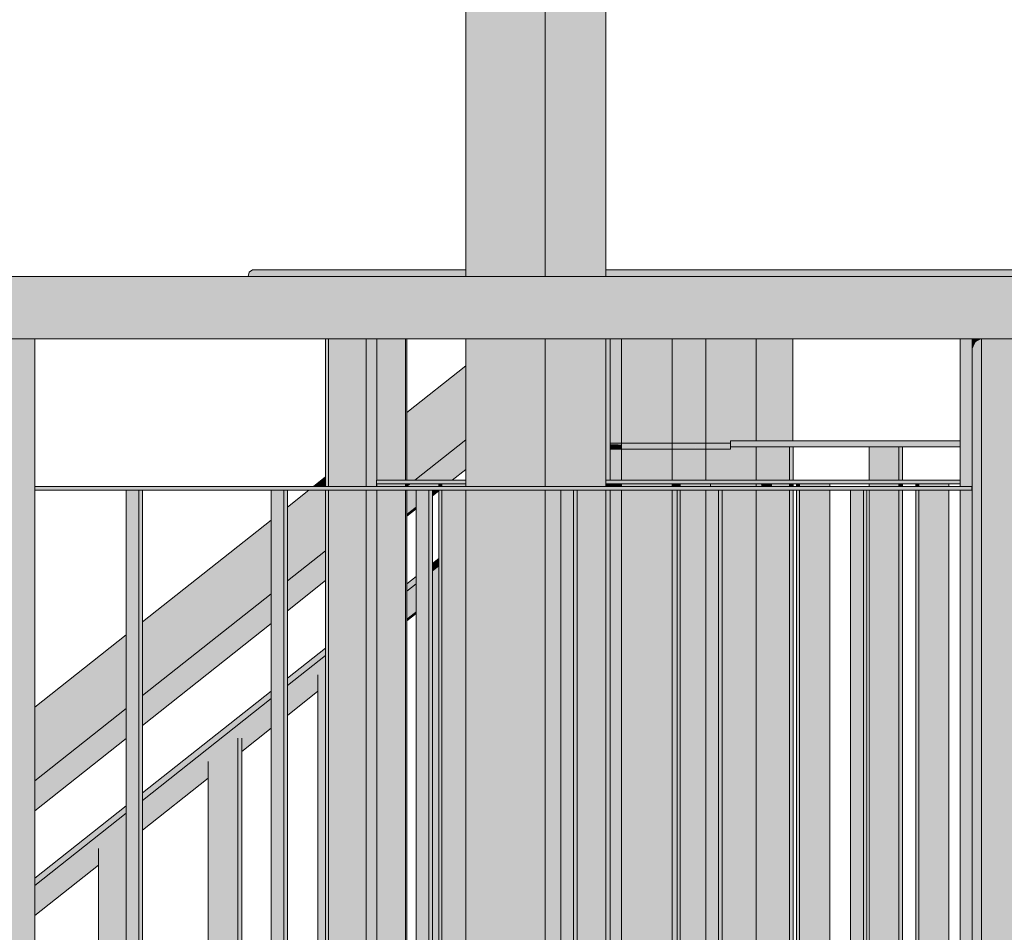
# Model space of a CAD drawing. Header units: centimetres. Extents: x -5472 to 10427, y -400 to 1902.
# Tile 41 of 91: x -4885 to -4806, y 1437 to 1510. Entities that reach past the tile are written whole.
import ezdxf

# ---------------------------------------------------------------- set-up
doc = ezdxf.new("R2010")
doc.units = ezdxf.units.CM
doc.header["$LTSCALE"] = 0.1
doc.header["$MEASUREMENT"] = 0
doc.layers.add('2_barierki.K_IR', color=7, linetype='Continuous')
doc.layers.add('2_kładka_IFC.K_IR', color=7, linetype='Continuous')

# ---------------------------------------------------------------- blocks, each defined once
blk = doc.blocks.new('ElemPrzekroju_387_1')
at = {"layer": '2_barierki.K_IR', "linetype": 'Continuous', "lineweight": 0, "true_color": 0xffffff}
for points in [[(-4851.135, 1466.889), (-4851.655, 1466.477), (-4851.655, 1465.917), (-4851.135, 1466.328)], [(-4851.135, 1466.328), (-4851.655, 1465.917), (-4851.655, 1465.886), (-4851.135, 1466.298)], [(-4851.655, 1464.819), (-4851.135, 1465.231), (-4851.135, 1466.298), (-4851.655, 1465.886)], [(-4851.655, 1464.819), (-4851.135, 1465.231), (-4851.135, 1466.298), (-4851.655, 1465.886)], [(-4853.697, 1464.305), (-4852.962, 1464.885), (-4852.962, 1465.442), (-4853.697, 1464.859)], [(-4852.962, 1464.885), (-4853.697, 1464.305), (-4853.697, 1464.268), (-4852.962, 1464.851)], [(-4853.697, 1464.268), (-4853.697, 1462.07), (-4852.962, 1462.645), (-4852.962, 1464.851)], [(-4853.697, 1464.268), (-4853.697, 1462.07), (-4852.962, 1462.645), (-4852.962, 1464.851)], [(-4853.697, 1461.888), (-4852.962, 1462.471), (-4852.962, 1462.645), (-4853.697, 1462.07)], [(-4853.697, 1461.888), (-4852.962, 1462.471), (-4852.962, 1462.645), (-4853.697, 1462.07)], [(-4863.261, 1457.285), (-4863.261, 1456.754), (-4860.211, 1459.162), (-4860.211, 1459.7)], [(-4860.211, 1459.162), (-4863.261, 1456.754), (-4863.261, 1456.694), (-4860.211, 1459.109)], [(-4863.261, 1456.694), (-4863.261, 1454.591), (-4860.819, 1456.501), (-4860.819, 1457.561), (-4860.211, 1458.042), (-4860.211, 1459.109)], [(-4863.261, 1456.694), (-4863.261, 1454.591), (-4860.819, 1456.501), (-4860.819, 1457.561), (-4860.211, 1458.042), (-4860.211, 1459.109)], [(-4864.568, 1456.25), (-4874.867, 1448.093), (-4874.867, 1447.591), (-4864.568, 1455.722)], [(-4860.819, 1456.501), (-4863.261, 1454.591), (-4863.261, 1454.309), (-4860.819, 1456.245)], [(-4860.819, 1456.501), (-4863.261, 1454.591), (-4863.261, 1454.309), (-4860.819, 1456.245)], [(-4874.867, 1447.502), (-4864.568, 1455.659), (-4864.568, 1455.722), (-4874.867, 1447.591)], [(-4864.568, 1455.659), (-4874.867, 1447.502), (-4874.867, 1445.515), (-4869.606, 1449.63), (-4869.606, 1450.602), (-4867.233, 1452.481), (-4866.927, 1452.486), (-4866.927, 1451.724), (-4864.568, 1453.569)], [(-4864.568, 1455.659), (-4874.867, 1447.502), (-4874.867, 1445.515), (-4869.606, 1449.63), (-4869.606, 1450.602), (-4867.233, 1452.481), (-4866.927, 1452.486), (-4866.927, 1451.724), (-4864.568, 1453.569)], [(-4866.927, 1451.404), (-4864.568, 1453.273), (-4864.568, 1453.569), (-4866.927, 1451.724)], [(-4866.927, 1451.404), (-4864.568, 1453.273), (-4864.568, 1453.569), (-4866.927, 1451.724)], [(-4874.867, 1445.112), (-4869.606, 1449.281), (-4869.606, 1449.63), (-4874.867, 1445.515)], [(-4874.867, 1445.112), (-4869.606, 1449.281), (-4869.606, 1449.63), (-4874.867, 1445.515)], [(-4883.486, 1441.267), (-4883.486, 1440.787), (-4876.174, 1446.56), (-4876.174, 1447.058)], [(-4883.486, 1440.676), (-4876.174, 1446.467), (-4876.174, 1446.56), (-4883.486, 1440.787)], [(-4883.486, 1438.776), (-4878.393, 1442.758), (-4878.393, 1443.642), (-4876.174, 1445.4), (-4876.174, 1446.467), (-4883.486, 1440.676)], [(-4883.486, 1438.776), (-4878.393, 1442.758), (-4878.393, 1443.642), (-4876.174, 1445.4), (-4876.174, 1446.467), (-4883.486, 1440.676)], [(-4883.486, 1438.282), (-4878.393, 1442.318), (-4878.393, 1442.758), (-4883.486, 1438.776)], [(-4883.486, 1438.282), (-4878.393, 1442.318), (-4878.393, 1442.758), (-4883.486, 1438.776)]]:
    blk.add_hatch(color=7, dxfattribs=at).paths.add_polyline_path(points)
at = {"layer": '2_barierki.K_IR', "color": 252, "linetype": 'Continuous', "lineweight": 0}
for p, q in [((-4851.655, 1466.477), (-4851.135, 1466.889)), ((-4851.655, 1465.886), (-4851.135, 1466.298)), ((-4853.697, 1464.859), (-4852.962, 1465.442)), ((-4853.697, 1464.268), (-4852.962, 1464.851)), ((-4853.697, 1461.888), (-4852.962, 1462.471)), ((-4863.261, 1457.285), (-4860.211, 1459.7)), ((-4863.261, 1456.694), (-4860.211, 1459.109)), ((-4874.867, 1448.093), (-4864.568, 1456.25)), ((-4863.261, 1454.309), (-4860.819, 1456.245)), ((-4874.867, 1447.502), (-4864.568, 1455.659)), ((-4866.927, 1451.404), (-4864.568, 1453.273)), ((-4874.867, 1445.112), (-4869.606, 1449.281)), ((-4883.486, 1441.267), (-4876.174, 1447.058)), ((-4883.486, 1440.676), (-4876.174, 1446.467)), ((-4883.486, 1438.282), (-4878.393, 1442.318))]:
    blk.add_line(p, q, dxfattribs=at)
blk = doc.blocks.new('ElemPrzekroju_389_1')
at = {"layer": '2_barierki.K_IR', "linetype": 'Continuous', "lineweight": 0, "true_color": 0xffffff}
blk.add_hatch(color=7, dxfattribs=at).paths.add_polyline_path([(-4827.766, 1476.312), (-4827.766, 1475.812), (-4809.374, 1475.812), (-4809.374, 1476.312)])
at = {"layer": '2_barierki.K_IR', "color": 252, "linetype": 'Continuous', "lineweight": 0}
for p, q in [((-4827.766, 1476.312), (-4827.766, 1475.812)), ((-4827.766, 1476.312), (-4809.374, 1476.312)), ((-4827.766, 1475.812), (-4809.374, 1475.812))]:
    blk.add_line(p, q, dxfattribs=at)
blk = doc.blocks.new('ElemPrzekroju_450_1')
at = {"layer": '2_barierki.K_IR', "linetype": 'Continuous', "lineweight": 0, "true_color": 0xffffff}
for points in [[(-4848.979, 1482.301), (-4853.697, 1478.564), (-4853.697, 1473.15), (-4853.556, 1473.15), (-4848.979, 1476.66)], [(-4853.556, 1473.15), (-4853.071, 1473.15), (-4848.979, 1476.39), (-4848.979, 1476.66)], [(-4853.071, 1473.15), (-4850.266, 1473.15), (-4848.979, 1474.156), (-4848.979, 1476.39)], [(-4853.071, 1473.15), (-4850.266, 1473.15), (-4848.979, 1474.156), (-4848.979, 1476.39)], [(-4850.266, 1473.15), (-4850.067, 1473.15), (-4848.979, 1474.012), (-4848.979, 1474.156)], [(-4850.266, 1473.15), (-4850.067, 1473.15), (-4848.979, 1474.012), (-4848.979, 1474.156)], [(-4861.165, 1472.65), (-4860.211, 1472.65), (-4860.211, 1473.405)], [(-4853.697, 1472.85), (-4853.697, 1472.654), (-4853.45, 1472.85)], [(-4853.697, 1472.65), (-4851.135, 1472.65), (-4851.135, 1472.85), (-4853.45, 1472.85), (-4853.697, 1472.654)], [(-4853.697, 1472.65), (-4851.135, 1472.65), (-4851.135, 1472.85), (-4853.45, 1472.85), (-4853.697, 1472.654)], [(-4863.261, 1465.707), (-4860.211, 1468.046), (-4860.211, 1472.35), (-4861.543, 1472.35), (-4863.261, 1470.989)], [(-4852.962, 1472.35), (-4853.697, 1472.35), (-4853.697, 1470.467), (-4852.962, 1471.042)], [(-4852.962, 1472.35), (-4853.697, 1472.35), (-4853.697, 1470.467), (-4852.962, 1471.042)], [(-4851.655, 1471.892), (-4851.135, 1472.304), (-4851.135, 1472.35), (-4851.289, 1472.35), (-4851.655, 1472.064)], [(-4851.655, 1471.892), (-4851.135, 1472.304), (-4851.135, 1472.35), (-4851.289, 1472.35), (-4851.655, 1472.064)], [(-4851.655, 1472.064), (-4851.289, 1472.35), (-4851.655, 1472.35)], [(-4851.655, 1472.064), (-4851.289, 1472.35), (-4851.655, 1472.35)], [(-4853.697, 1470.467), (-4853.697, 1470.274), (-4852.962, 1470.856), (-4852.962, 1471.042)], [(-4853.697, 1470.467), (-4853.697, 1470.274), (-4852.962, 1470.856), (-4852.962, 1471.042)], [(-4874.867, 1456.807), (-4864.568, 1464.705), (-4864.568, 1469.954), (-4874.867, 1461.797)], [(-4863.261, 1465.707), (-4863.261, 1465.081), (-4860.211, 1467.496), (-4860.211, 1468.046)], [(-4863.261, 1462.989), (-4860.211, 1465.374), (-4860.211, 1467.496), (-4863.261, 1465.081)], [(-4863.261, 1462.989), (-4860.211, 1465.374), (-4860.211, 1467.496), (-4863.261, 1465.081)], [(-4874.867, 1456.807), (-4874.867, 1455.89), (-4864.568, 1464.046), (-4864.568, 1464.705)], [(-4863.261, 1462.695), (-4860.211, 1465.112), (-4860.211, 1465.374), (-4863.261, 1462.989)], [(-4863.261, 1462.695), (-4860.211, 1465.112), (-4860.211, 1465.374), (-4863.261, 1462.989)], [(-4874.867, 1453.914), (-4864.568, 1461.967), (-4864.568, 1464.046), (-4874.867, 1455.89)], [(-4874.867, 1453.914), (-4864.568, 1461.967), (-4864.568, 1464.046), (-4874.867, 1455.89)], [(-4874.867, 1453.499), (-4864.568, 1461.66), (-4864.568, 1461.967), (-4874.867, 1453.914)], [(-4874.867, 1453.499), (-4864.568, 1461.66), (-4864.568, 1461.967), (-4874.867, 1453.914)], [(-4883.486, 1454.971), (-4883.486, 1450.197), (-4876.174, 1455.805), (-4876.174, 1460.762)], [(-4883.486, 1449.065), (-4876.174, 1454.855), (-4876.174, 1455.805), (-4883.486, 1450.197)], [(-4883.486, 1449.065), (-4883.486, 1447.175), (-4876.174, 1452.892), (-4876.174, 1454.855)], [(-4883.486, 1449.065), (-4883.486, 1447.175), (-4876.174, 1452.892), (-4876.174, 1454.855)], [(-4883.486, 1447.175), (-4883.486, 1446.67), (-4876.174, 1452.464), (-4876.174, 1452.892)], [(-4883.486, 1447.175), (-4883.486, 1446.67), (-4876.174, 1452.464), (-4876.174, 1452.892)]]:
    blk.add_hatch(color=7, dxfattribs=at).paths.add_polyline_path(points)
at = {"layer": '2_barierki.K_IR', "color": 252, "linetype": 'Continuous', "lineweight": 0}
for p, q in [((-4853.697, 1478.564), (-4848.979, 1482.301)), ((-4853.071, 1473.15), (-4848.979, 1476.39)), ((-4861.165, 1472.65), (-4860.211, 1473.405)), ((-4850.067, 1473.15), (-4848.979, 1474.012)), ((-4853.697, 1472.654), (-4853.45, 1472.85)), ((-4863.261, 1470.989), (-4861.543, 1472.35)), ((-4851.655, 1471.892), (-4851.135, 1472.304)), ((-4853.697, 1470.274), (-4852.962, 1470.856)), ((-4874.867, 1461.797), (-4864.568, 1469.954)), ((-4863.261, 1465.081), (-4860.211, 1467.496)), ((-4863.261, 1462.695), (-4860.211, 1465.112)), ((-4874.867, 1455.89), (-4864.568, 1464.046)), ((-4874.867, 1453.499), (-4864.568, 1461.66)), ((-4883.486, 1454.971), (-4876.174, 1460.762)), ((-4883.486, 1449.065), (-4876.174, 1454.855)), ((-4883.486, 1446.67), (-4876.174, 1452.464))]:
    blk.add_line(p, q, dxfattribs=at)
blk = doc.blocks.new('ElemPrzekroju_452_1')
at = {"layer": '2_barierki.K_IR', "linetype": 'Continuous', "lineweight": 0, "true_color": 0xffffff}
for points in [[(-4837.364, 1476.034), (-4837.365, 1475.622), (-4836.501, 1475.622), (-4836.501, 1475.997)], [(-4837.364, 1475.829), (-4837.365, 1475.622), (-4837.363, 1475.622)], [(-4837.364, 1476.034), (-4827.766, 1475.622), (-4827.766, 1476.122), (-4837.364, 1476.122)], [(-4836.501, 1475.809), (-4836.501, 1475.997), (-4836.502, 1475.997)], [(-4832.456, 1475.723), (-4832.456, 1475.622), (-4829.754, 1475.622), (-4829.754, 1475.707), (-4832.456, 1475.823)]]:
    blk.add_hatch(color=7, dxfattribs=at).paths.add_polyline_path(points)
at = {"layer": '2_barierki.K_IR', "color": 252, "linetype": 'Continuous', "lineweight": 0}
for p, q in [((-4837.364, 1476.122), (-4836.501, 1476.122)), ((-4836.501, 1476.122), (-4832.456, 1476.122)), ((-4832.456, 1476.122), (-4829.754, 1476.122)), ((-4829.754, 1476.122), (-4827.766, 1476.122)), ((-4827.766, 1475.812), (-4827.766, 1475.622)), ((-4837.365, 1475.622), (-4836.501, 1475.622)), ((-4836.501, 1475.622), (-4832.456, 1475.622)), ((-4832.456, 1475.622), (-4829.754, 1475.622)), ((-4829.754, 1475.622), (-4827.766, 1475.622))]:
    blk.add_line(p, q, dxfattribs=at)
blk = doc.blocks.new('ElemPrzekroju_648_1')
at = {"layer": '2_kładka_IFC.K_IR', "linetype": 'Continuous', "lineweight": 0, "true_color": 0xaaaaaa}
for points in [[(-4848.979, 1589.696), (-4848.979, 1489.466), (-4842.612, 1489.466), (-4842.612, 1628.381), (-4845.475, 1628.381), (-4845.475, 1625.883), (-4845.427, 1625.658), (-4845.296, 1625.493), (-4845.117, 1625.433), (-4843.879, 1625.433), (-4843.772, 1625.397), (-4843.693, 1625.298), (-4843.665, 1625.163), (-4843.665, 1624.753), (-4848.979, 1624.753), (-4848.979, 1606.071), (-4843.408, 1596.866), (-4843.408, 1588.381), (-4848.183, 1588.381)], [(-4859.98, 1472.65), (-4856.955, 1472.65), (-4856.955, 1484.466), (-4859.98, 1484.466)], [(-4856.4, 1484.466), (-4856.115, 1483.296), (-4856.115, 1484.466)], [(-4848.979, 1484.466), (-4848.979, 1472.65), (-4842.612, 1472.65), (-4842.612, 1484.466)], [(-4856.135, 1473.068), (-4856.181, 1473.039), (-4856.181, 1472.739), (-4856.159, 1472.65), (-4856.115, 1472.65), (-4856.115, 1472.85), (-4856.135, 1472.85)], [(-4856.135, 1473.15), (-4856.135, 1472.85), (-4848.979, 1472.85), (-4848.979, 1473.15)], [(-4851.135, 1472.65), (-4850.896, 1472.65), (-4850.896, 1472.85), (-4851.135, 1472.85)], [(-4809.374, 1473.15), (-4837.769, 1473.15), (-4837.769, 1472.85), (-4809.374, 1472.85)], [(-4832.031, 1472.65), (-4831.792, 1472.65), (-4831.792, 1472.85), (-4832.031, 1472.85)], [(-4822.48, 1472.65), (-4822.241, 1472.65), (-4822.241, 1472.85), (-4822.48, 1472.85)], [(-4812.928, 1472.65), (-4812.689, 1472.65), (-4812.689, 1472.85), (-4812.928, 1472.85)], [(-4859.98, 1402.15), (-4856.955, 1402.15), (-4856.955, 1472.35), (-4859.98, 1472.35)], [(-4851.135, 1402.15), (-4850.896, 1402.15), (-4850.896, 1472.35), (-4851.135, 1472.35)], [(-4848.979, 1472.35), (-4848.979, 1402.15), (-4842.612, 1402.15), (-4842.612, 1472.35)], [(-4832.031, 1402.15), (-4831.792, 1402.15), (-4831.792, 1472.35), (-4832.031, 1472.35)], [(-4822.48, 1402.15), (-4822.241, 1402.15), (-4822.241, 1472.35), (-4822.48, 1472.35)], [(-4812.928, 1402.15), (-4812.689, 1402.15), (-4812.689, 1472.35), (-4812.928, 1472.35)]]:
    blk.add_hatch(color=253, dxfattribs=at).paths.add_polyline_path(points)
at = {"layer": '2_kładka_IFC.K_IR', "linetype": 'Continuous', "lineweight": 0, "true_color": 0xd1d1d1}
for points in [[(-4837.769, 1628.381), (-4842.612, 1628.381), (-4842.612, 1489.466), (-4837.769, 1489.466)], [(-4888.322, 1489.466), (-4888.322, 1484.466), (-4723.353, 1484.466), (-4723.353, 1489.466)], [(-4883.486, 1484.466), (-4888.322, 1484.466), (-4888.321, 1396.866), (-4888.321, 1380.507), (-4883.486, 1380.507)], [(-4856.511, 1472.65), (-4856.115, 1472.65), (-4856.115, 1472.85), (-4856.135, 1472.85), (-4856.135, 1473.15), (-4856.115, 1473.15), (-4856.115, 1484.466), (-4856.511, 1484.466)], [(-4856.115, 1473.15), (-4853.814, 1473.15), (-4853.814, 1484.466), (-4856.115, 1484.466)], [(-4842.612, 1484.466), (-4842.612, 1472.65), (-4837.769, 1472.65), (-4837.769, 1484.466)], [(-4804, 1484.466), (-4807.675, 1484.466), (-4807.675, 1380.507), (-4804, 1380.507)], [(-4883.486, 1472.65), (-4883.486, 1472.35), (-4808.431, 1472.35), (-4808.431, 1472.65)], [(-4856.115, 1472.85), (-4856.115, 1472.65), (-4853.814, 1472.65), (-4853.814, 1472.85)], [(-4850.896, 1472.85), (-4850.896, 1472.65), (-4848.979, 1472.65), (-4848.979, 1472.85)], [(-4829.371, 1472.85), (-4831.792, 1472.85), (-4831.792, 1472.65), (-4829.371, 1472.65)], [(-4822.241, 1472.65), (-4819.819, 1472.65), (-4819.819, 1472.85), (-4822.241, 1472.85)], [(-4810.268, 1472.85), (-4812.689, 1472.85), (-4812.689, 1472.65), (-4810.268, 1472.65)], [(-4875.157, 1402.15), (-4874.867, 1402.15), (-4874.867, 1472.35), (-4875.157, 1472.35)], [(-4863.551, 1402.15), (-4863.261, 1402.15), (-4863.261, 1472.35), (-4863.551, 1472.35)], [(-4856.511, 1472.35), (-4856.511, 1402.15), (-4856.115, 1402.15), (-4856.115, 1472.35)], [(-4856.115, 1472.35), (-4856.115, 1402.15), (-4853.814, 1402.15), (-4853.814, 1472.35)], [(-4851.946, 1402.15), (-4851.655, 1402.15), (-4851.655, 1472.35), (-4851.946, 1472.35)], [(-4850.896, 1402.15), (-4848.979, 1402.15), (-4848.979, 1472.35), (-4850.896, 1472.35)], [(-4842.612, 1402.15), (-4841.356, 1402.15), (-4841.356, 1472.35), (-4842.612, 1472.35)], [(-4840.34, 1402.15), (-4840.05, 1402.15), (-4840.05, 1472.35), (-4840.34, 1472.35)], [(-4840.05, 1402.15), (-4837.769, 1402.15), (-4837.769, 1472.35), (-4840.05, 1472.35)], [(-4831.792, 1402.15), (-4829.751, 1402.15), (-4829.751, 1472.35), (-4831.792, 1472.35)], [(-4828.734, 1402.15), (-4828.444, 1402.15), (-4828.444, 1472.35), (-4828.734, 1472.35)], [(-4822.241, 1402.15), (-4819.819, 1402.15), (-4819.819, 1472.35), (-4822.241, 1472.35)], [(-4816.838, 1402.15), (-4816.838, 1472.35), (-4817.128, 1472.35), (-4817.128, 1402.15)], [(-4812.689, 1402.15), (-4810.268, 1402.15), (-4810.268, 1472.35), (-4812.689, 1472.35)]]:
    blk.add_hatch(color=254, dxfattribs=at).paths.add_polyline_path(points)
at = {"layer": '2_kładka_IFC.K_IR', "linetype": 'Continuous', "lineweight": 0, "true_color": 0xe8e8e8}
for points in [[(-4866.064, 1490), (-4866.321, 1489.824), (-4848.979, 1489.824), (-4848.979, 1490)], [(-4837.769, 1490), (-4837.769, 1489.824), (-4713.292, 1489.824), (-4713.258, 1489.839), (-4713.258, 1489.894), (-4715.232, 1489.96), (-4715.232, 1490)]]:
    blk.add_hatch(color=254, dxfattribs=at).paths.add_polyline_path(points)
at = {"layer": '2_kładka_IFC.K_IR', "linetype": 'Continuous', "lineweight": 0, "true_color": 0xc9c9c9}
for points in [[(-4866.321, 1489.824), (-4866.411, 1489.466), (-4848.979, 1489.466), (-4848.979, 1489.824)], [(-4713.292, 1489.824), (-4837.769, 1489.824), (-4837.769, 1489.466), (-4717.134, 1489.466), (-4714.454, 1489.467), (-4713.666, 1489.467)]]:
    blk.add_hatch(color=9, dxfattribs=at).paths.add_polyline_path(points)
at = {"layer": '2_kładka_IFC.K_IR', "linetype": 'Continuous', "lineweight": 0, "true_color": 0x939393}
for points in [[(-4860.211, 1484.466), (-4860.211, 1472.65), (-4859.98, 1472.65), (-4859.98, 1484.466)], [(-4860.211, 1484.466), (-4860.211, 1472.65), (-4859.98, 1472.65), (-4859.98, 1484.466)], [(-4809.374, 1380.507), (-4808.408, 1380.507), (-4808.408, 1484.466), (-4809.374, 1484.466), (-4809.374, 1472.65), (-4808.431, 1472.65), (-4808.431, 1472.35), (-4809.374, 1472.35), (-4809.374, 1402.15), (-4808.431, 1402.15), (-4808.431, 1401.85), (-4809.374, 1401.85)], [(-4809.374, 1380.507), (-4808.408, 1380.507), (-4808.408, 1484.466), (-4809.374, 1484.466), (-4809.374, 1472.65), (-4808.431, 1472.65), (-4808.431, 1472.35), (-4809.374, 1472.35), (-4809.374, 1402.15), (-4808.431, 1402.15), (-4808.431, 1401.85), (-4809.374, 1401.85)], [(-4876.174, 1472.35), (-4876.174, 1402.15), (-4875.157, 1402.15), (-4875.157, 1472.35)], [(-4876.174, 1472.35), (-4876.174, 1402.15), (-4875.157, 1402.15), (-4875.157, 1472.35)], [(-4864.568, 1402.15), (-4863.551, 1402.15), (-4863.551, 1472.35), (-4864.568, 1472.35)], [(-4864.568, 1402.15), (-4863.551, 1402.15), (-4863.551, 1472.35), (-4864.568, 1472.35)], [(-4859.98, 1472.35), (-4860.211, 1472.35), (-4860.211, 1402.15), (-4859.98, 1402.15)], [(-4859.98, 1472.35), (-4860.211, 1472.35), (-4860.211, 1402.15), (-4859.98, 1402.15)], [(-4852.962, 1472.35), (-4852.962, 1402.15), (-4851.946, 1402.15), (-4851.946, 1472.35)], [(-4852.962, 1472.35), (-4852.962, 1402.15), (-4851.946, 1402.15), (-4851.946, 1472.35)], [(-4841.356, 1472.35), (-4841.356, 1402.15), (-4840.34, 1402.15), (-4840.34, 1472.35)], [(-4841.356, 1472.35), (-4841.356, 1402.15), (-4840.34, 1402.15), (-4840.34, 1472.35)], [(-4829.751, 1472.35), (-4829.751, 1402.15), (-4828.734, 1402.15), (-4828.734, 1472.35)], [(-4829.751, 1472.35), (-4829.751, 1402.15), (-4828.734, 1402.15), (-4828.734, 1472.35)], [(-4818.145, 1472.35), (-4818.145, 1402.15), (-4817.128, 1402.15), (-4817.128, 1472.35)], [(-4818.145, 1472.35), (-4818.145, 1402.15), (-4817.128, 1402.15), (-4817.128, 1472.35)]]:
    blk.add_hatch(color=252, dxfattribs=at).paths.add_polyline_path(points)
at = {"layer": '2_kładka_IFC.K_IR', "linetype": 'Continuous', "lineweight": 0, "true_color": 0xc2c2c2}
for points in [[(-4856.955, 1472.65), (-4856.511, 1472.65), (-4856.511, 1484.466), (-4856.955, 1484.466)], [(-4807.675, 1484.466), (-4808.13, 1484.466), (-4808.13, 1380.507), (-4807.675, 1380.507)], [(-4856.955, 1402.15), (-4856.511, 1402.15), (-4856.511, 1472.35), (-4856.955, 1472.35)]]:
    blk.add_hatch(color=9, dxfattribs=at).paths.add_polyline_path(points)
at = {"layer": '2_kładka_IFC.K_IR', "linetype": 'Continuous', "lineweight": 0, "true_color": 0xa3a3a3}
for points in [[(-4856.115, 1483.296), (-4854.515, 1473.15), (-4853.814, 1473.15), (-4853.814, 1484.466), (-4856.115, 1484.466)], [(-4853.814, 1484.466), (-4853.814, 1473.15), (-4853.697, 1473.15), (-4853.697, 1484.466)], [(-4853.814, 1484.466), (-4853.814, 1473.15), (-4853.697, 1473.15), (-4853.697, 1484.466)], [(-4807.675, 1484.466), (-4808.13, 1484.466), (-4808.13, 1484.225)], [(-4856.115, 1472.85), (-4856.115, 1472.65), (-4853.814, 1472.65), (-4853.814, 1472.85)], [(-4853.814, 1472.65), (-4853.697, 1472.65), (-4853.697, 1472.85), (-4853.814, 1472.85)], [(-4853.814, 1472.65), (-4853.697, 1472.65), (-4853.697, 1472.85), (-4853.814, 1472.85)], [(-4850.896, 1472.85), (-4850.864, 1472.65), (-4848.979, 1472.65), (-4848.979, 1472.85)], [(-4829.371, 1472.85), (-4831.792, 1472.85), (-4831.761, 1472.65), (-4829.371, 1472.65)], [(-4819.819, 1472.85), (-4822.241, 1472.85), (-4822.209, 1472.65), (-4819.819, 1472.65)], [(-4810.268, 1472.85), (-4812.689, 1472.85), (-4812.658, 1472.65), (-4810.268, 1472.65)], [(-4853.814, 1472.35), (-4856.096, 1472.35), (-4854.787, 1464.044), (-4854.787, 1402.15), (-4853.814, 1402.15)], [(-4853.814, 1472.35), (-4853.814, 1402.15), (-4853.697, 1402.15), (-4853.697, 1472.35)], [(-4853.814, 1472.35), (-4853.814, 1402.15), (-4853.697, 1402.15), (-4853.697, 1472.35)], [(-4848.979, 1472.35), (-4850.817, 1472.35), (-4848.979, 1460.692)], [(-4829.751, 1472.35), (-4831.714, 1472.35), (-4829.751, 1459.897)], [(-4819.819, 1472.35), (-4822.162, 1472.35), (-4819.819, 1457.489)], [(-4810.268, 1472.35), (-4812.61, 1472.35), (-4810.268, 1457.489)]]:
    blk.add_hatch(color=253, dxfattribs=at).paths.add_polyline_path(points)
at = {"layer": '2_kładka_IFC.K_IR', "linetype": 'Continuous', "lineweight": 0, "true_color": 0x9b9b9b}
for points in [[(-4808.13, 1484.466), (-4808.408, 1484.466), (-4808.408, 1380.507), (-4808.13, 1380.507)], [(-4808.408, 1484.466), (-4808.408, 1483.641), (-4808.13, 1484.225), (-4808.13, 1484.466)]]:
    blk.add_hatch(color=253, dxfattribs=at).paths.add_polyline_path(points)
at = {"layer": '2_kładka_IFC.K_IR', "color": 7, "linetype": 'Continuous', "lineweight": 15}
for p, q in [((-4842.612, 1628.381), (-4842.612, 1489.466)), ((-4837.769, 1628.381), (-4837.769, 1489.466)), ((-4848.979, 1589.696), (-4848.979, 1489.466)), ((-4866.064, 1490), (-4866.321, 1489.824)), ((-4866.064, 1490), (-4848.979, 1490)), ((-4837.769, 1490), (-4715.232, 1490)), ((-4723.353, 1489.466), (-4888.322, 1489.466)), ((-4866.321, 1489.824), (-4866.411, 1489.466)), ((-4883.486, 1484.466), (-4888.322, 1484.466)), ((-4883.486, 1484.466), (-4883.486, 1380.507)), ((-4807.675, 1484.466), (-4883.486, 1484.466)), ((-4860.211, 1472.65), (-4860.211, 1484.466)), ((-4859.98, 1472.65), (-4859.98, 1484.466)), ((-4856.955, 1472.65), (-4856.955, 1484.466)), ((-4856.115, 1473.15), (-4856.115, 1484.466)), ((-4853.814, 1473.15), (-4853.814, 1484.466)), ((-4853.697, 1473.15), (-4853.697, 1484.466)), ((-4848.979, 1484.466), (-4848.979, 1472.65)), ((-4842.612, 1484.466), (-4842.612, 1472.65)), ((-4837.769, 1484.466), (-4837.769, 1472.65)), ((-4809.374, 1472.65), (-4809.374, 1484.466)), ((-4808.408, 1380.507), (-4808.408, 1484.466)), ((-4807.675, 1380.507), (-4807.675, 1484.466)), ((-4807.675, 1484.466), (-4804, 1484.466)), ((-4808.431, 1472.65), (-4883.486, 1472.65)), ((-4856.135, 1473.15), (-4856.135, 1472.85)), ((-4848.979, 1473.15), (-4856.135, 1473.15)), ((-4851.135, 1472.85), (-4856.135, 1472.85)), ((-4856.115, 1472.65), (-4856.115, 1472.85)), ((-4853.814, 1472.65), (-4853.814, 1472.85)), ((-4853.697, 1472.65), (-4853.697, 1472.85)), ((-4851.135, 1472.65), (-4851.135, 1472.85)), ((-4850.896, 1472.85), (-4851.135, 1472.85)), ((-4850.896, 1472.65), (-4850.896, 1472.85)), ((-4848.979, 1472.85), (-4850.896, 1472.85)), ((-4809.374, 1473.15), (-4837.769, 1473.15)), ((-4832.031, 1472.85), (-4837.769, 1472.85)), ((-4832.031, 1472.65), (-4832.031, 1472.85)), ((-4831.792, 1472.85), (-4832.031, 1472.85)), ((-4831.792, 1472.65), (-4831.792, 1472.85)), ((-4822.48, 1472.85), (-4831.792, 1472.85)), ((-4829.371, 1472.85), (-4829.371, 1472.65)), ((-4822.48, 1472.65), (-4822.48, 1472.85)), ((-4822.241, 1472.85), (-4822.48, 1472.85)), ((-4822.241, 1472.65), (-4822.241, 1472.85)), ((-4812.928, 1472.85), (-4822.241, 1472.85)), ((-4819.819, 1472.85), (-4819.819, 1472.65)), ((-4812.928, 1472.65), (-4812.928, 1472.85)), ((-4812.689, 1472.85), (-4812.928, 1472.85)), ((-4812.689, 1472.65), (-4812.689, 1472.85)), ((-4809.374, 1472.85), (-4812.689, 1472.85)), ((-4810.268, 1472.85), (-4810.268, 1472.65)), ((-4808.431, 1472.65), (-4808.431, 1472.35)), ((-4875.157, 1472.35), (-4883.486, 1472.35)), ((-4876.174, 1402.15), (-4876.174, 1472.35)), ((-4875.157, 1472.35), (-4875.157, 1402.15)), ((-4875.157, 1472.35), (-4874.867, 1472.35)), ((-4874.867, 1472.35), (-4874.867, 1402.15)), ((-4863.551, 1472.35), (-4874.867, 1472.35)), ((-4864.568, 1402.15), (-4864.568, 1472.35)), ((-4863.551, 1472.35), (-4863.551, 1402.15)), ((-4863.551, 1472.35), (-4863.261, 1472.35)), ((-4863.261, 1472.35), (-4863.261, 1402.15)), ((-4851.946, 1472.35), (-4863.261, 1472.35)), ((-4860.211, 1402.15), (-4860.211, 1472.35)), ((-4859.98, 1402.15), (-4859.98, 1472.35)), ((-4856.955, 1402.15), (-4856.955, 1472.35)), ((-4856.115, 1402.15), (-4856.115, 1472.35)), ((-4853.814, 1402.15), (-4853.814, 1472.35)), ((-4853.697, 1402.15), (-4853.697, 1472.35)), ((-4852.962, 1402.15), (-4852.962, 1472.35)), ((-4851.946, 1472.35), (-4851.946, 1402.15)), ((-4851.946, 1472.35), (-4851.655, 1472.35)), ((-4851.655, 1472.35), (-4851.655, 1402.15)), ((-4840.34, 1472.35), (-4851.655, 1472.35)), ((-4851.135, 1402.15), (-4851.135, 1472.35)), ((-4850.896, 1402.15), (-4850.896, 1472.35)), ((-4848.979, 1472.35), (-4848.979, 1402.15)), ((-4842.612, 1472.35), (-4842.612, 1402.15)), ((-4841.356, 1402.15), (-4841.356, 1472.35)), ((-4840.34, 1472.35), (-4840.34, 1402.15)), ((-4840.34, 1472.35), (-4840.05, 1472.35)), ((-4840.05, 1472.35), (-4840.05, 1402.15)), ((-4828.734, 1472.35), (-4840.05, 1472.35)), ((-4837.769, 1472.35), (-4837.769, 1402.15)), ((-4832.031, 1402.15), (-4832.031, 1472.35)), ((-4831.792, 1402.15), (-4831.792, 1472.35)), ((-4829.751, 1402.15), (-4829.751, 1472.35)), ((-4828.734, 1472.35), (-4828.734, 1402.15)), ((-4828.734, 1472.35), (-4828.444, 1472.35)), ((-4828.444, 1472.35), (-4828.444, 1402.15)), ((-4817.128, 1472.35), (-4828.444, 1472.35)), ((-4822.48, 1402.15), (-4822.48, 1472.35)), ((-4822.241, 1402.15), (-4822.241, 1472.35)), ((-4819.819, 1472.35), (-4819.819, 1402.15)), ((-4818.145, 1402.15), (-4818.145, 1472.35)), ((-4817.128, 1472.35), (-4817.128, 1402.15)), ((-4817.128, 1472.35), (-4816.838, 1472.35)), ((-4816.838, 1472.35), (-4816.838, 1402.15)), ((-4808.431, 1472.35), (-4816.838, 1472.35)), ((-4812.928, 1402.15), (-4812.928, 1472.35)), ((-4812.689, 1402.15), (-4812.689, 1472.35)), ((-4810.268, 1472.35), (-4810.268, 1402.15)), ((-4809.374, 1402.15), (-4809.374, 1472.35))]:
    blk.add_line(p, q, dxfattribs=at)
blk = doc.blocks.new('ElemPrzekroju_1376_1')
at = {"layer": '2_barierki.K_IR', "linetype": 'Continuous', "lineweight": 0, "true_color": 0xffffff}
for points in [[(-4878.393, 1402.15), (-4876.174, 1402.15), (-4876.174, 1445.4), (-4878.393, 1443.642)], [(-4876.174, 1445.4), (-4878.393, 1443.642), (-4878.393, 1438.771), (-4876.174, 1440.529)], [(-4876.02, 1401.85), (-4878.393, 1401.85), (-4878.393, 1390), (-4876.02, 1390)], [(-4876.02, 1401.85), (-4876.02, 1390), (-4875.714, 1390), (-4875.714, 1401.85)], [(-4878.393, 1390), (-4876.02, 1390), (-4876.02, 1398.475), (-4878.393, 1398.378)], [(-4876.02, 1398.475), (-4876.02, 1390), (-4875.714, 1390), (-4875.714, 1396.555)]]:
    blk.add_hatch(color=7, dxfattribs=at).paths.add_polyline_path(points)
at = {"layer": '2_barierki.K_IR', "color": 252, "linetype": 'Continuous', "lineweight": 0}
for p, q in [((-4878.393, 1402.15), (-4878.393, 1443.642)), ((-4878.393, 1390), (-4878.393, 1401.85)), ((-4876.02, 1390), (-4876.02, 1401.85)), ((-4875.714, 1390), (-4875.714, 1401.85))]:
    blk.add_line(p, q, dxfattribs=at)
blk = doc.blocks.new('ElemPrzekroju_1377_1')
at = {"layer": '2_barierki.K_IR', "linetype": 'Continuous', "lineweight": 0, "true_color": 0xffffff}
for points in [[(-4867.233, 1452.481), (-4869.606, 1450.602), (-4869.606, 1402.15), (-4867.233, 1402.15)], [(-4867.233, 1452.481), (-4869.606, 1450.602), (-4869.606, 1445.731), (-4867.233, 1447.61)], [(-4867.233, 1452.481), (-4867.233, 1402.15), (-4866.927, 1402.15), (-4866.927, 1452.486)], [(-4867.233, 1452.481), (-4867.233, 1447.61), (-4866.927, 1446.532), (-4866.927, 1452.486)], [(-4869.606, 1401.85), (-4869.606, 1390), (-4867.233, 1390), (-4867.233, 1401.85)], [(-4867.233, 1401.85), (-4867.233, 1390), (-4866.927, 1390), (-4866.927, 1401.85)], [(-4869.606, 1390), (-4867.233, 1390), (-4867.233, 1398.834), (-4869.606, 1398.737)], [(-4867.233, 1398.834), (-4867.233, 1390), (-4866.927, 1390), (-4866.927, 1396.914)]]:
    blk.add_hatch(color=7, dxfattribs=at).paths.add_polyline_path(points)
at = {"layer": '2_barierki.K_IR', "color": 252, "linetype": 'Continuous', "lineweight": 0}
for p, q in [((-4867.233, 1402.15), (-4867.233, 1452.481)), ((-4866.927, 1402.15), (-4866.927, 1452.486)), ((-4869.606, 1402.15), (-4869.606, 1450.602)), ((-4869.606, 1390), (-4869.606, 1401.85)), ((-4867.233, 1390), (-4867.233, 1401.85)), ((-4866.927, 1390), (-4866.927, 1401.85))]:
    blk.add_line(p, q, dxfattribs=at)
blk = doc.blocks.new('ElemPrzekroju_1378_1')
at = {"layer": '2_barierki.K_IR', "linetype": 'Continuous', "lineweight": 0, "true_color": 0xffffff}
for points in [[(-4860.819, 1457.561), (-4860.819, 1402.15), (-4860.211, 1402.15), (-4860.211, 1458.042)], [(-4860.819, 1457.561), (-4860.819, 1452.691), (-4860.211, 1453.171), (-4860.211, 1458.042)], [(-4860.819, 1401.85), (-4860.819, 1390), (-4860.211, 1390), (-4860.211, 1401.85)], [(-4860.819, 1390), (-4860.211, 1390), (-4860.211, 1399.122), (-4860.819, 1399.097)]]:
    blk.add_hatch(color=7, dxfattribs=at).paths.add_polyline_path(points)
at = {"layer": '2_barierki.K_IR', "color": 252, "linetype": 'Continuous', "lineweight": 0}
for p, q in [((-4860.819, 1402.15), (-4860.819, 1457.561)), ((-4860.819, 1390), (-4860.819, 1401.85))]:
    blk.add_line(p, q, dxfattribs=at)
blk = doc.blocks.new('ElemPrzekroju_1379_1')
at = {"layer": '2_barierki.K_IR', "linetype": 'Continuous', "lineweight": 0, "true_color": 0xffffff}
for points in [[(-4851.655, 1464.819), (-4851.655, 1402.15), (-4851.135, 1402.15), (-4851.135, 1465.231)], [(-4851.135, 1465.231), (-4851.655, 1464.819), (-4851.655, 1459.948), (-4851.135, 1460.361)], [(-4852.031, 1401.85), (-4852.031, 1392.15), (-4851.135, 1392.15), (-4851.135, 1401.85)], [(-4852.031, 1392.15), (-4851.135, 1392.15), (-4851.135, 1399.494), (-4852.031, 1399.457)], [(-4852.031, 1390), (-4849.659, 1390), (-4849.659, 1391.85), (-4852.031, 1391.85)], [(-4852.031, 1390), (-4849.659, 1390), (-4849.659, 1391.85), (-4852.031, 1391.85)], [(-4849.659, 1391.85), (-4849.659, 1390), (-4849.353, 1390), (-4849.353, 1391.85)], [(-4849.659, 1391.85), (-4849.659, 1390), (-4849.353, 1390), (-4849.353, 1391.85)]]:
    blk.add_hatch(color=7, dxfattribs=at).paths.add_polyline_path(points)
at = {"layer": '2_barierki.K_IR', "color": 252, "linetype": 'Continuous', "lineweight": 0}
for p, q in [((-4852.031, 1392.15), (-4852.031, 1401.85)), ((-4852.031, 1390), (-4852.031, 1391.85)), ((-4849.659, 1390), (-4849.659, 1391.85)), ((-4849.353, 1390), (-4849.353, 1391.85))]:
    blk.add_line(p, q, dxfattribs=at)
blk = doc.blocks.new('ElemPrzekroju_1380_1')
at = {"layer": '2_barierki.K_IR', "linetype": 'Continuous', "lineweight": 0, "true_color": 0xffffff}
for points in [[(-4832.456, 1484.466), (-4836.501, 1484.466), (-4836.501, 1476.122), (-4832.456, 1476.122)], [(-4832.456, 1476.122), (-4829.754, 1476.122), (-4829.754, 1484.466), (-4832.456, 1484.466)], [(-4832.396, 1484.466), (-4831.696, 1480.174), (-4831.696, 1476.122), (-4829.754, 1476.122), (-4829.754, 1484.466)], [(-4832.456, 1476.123), (-4836.501, 1476.124), (-4836.501, 1476.122), (-4832.456, 1476.122)], [(-4832.456, 1475.823), (-4836.501, 1475.997), (-4836.501, 1473.15), (-4832.456, 1473.15)], [(-4832.456, 1475.622), (-4832.456, 1473.15), (-4829.754, 1473.15), (-4829.754, 1475.622)], [(-4832.456, 1475.622), (-4832.456, 1475.62), (-4832.055, 1473.15), (-4829.754, 1473.15), (-4829.754, 1475.622)], [(-4836.501, 1472.65), (-4832.456, 1472.65), (-4832.456, 1472.85), (-4836.501, 1472.85)], [(-4832.456, 1472.65), (-4832.031, 1472.65), (-4832.031, 1472.85), (-4832.456, 1472.85)], [(-4836.501, 1472.35), (-4836.501, 1402.15), (-4832.456, 1402.15), (-4832.456, 1472.35)], [(-4832.456, 1402.15), (-4832.031, 1402.15), (-4832.031, 1472.35), (-4832.456, 1472.35)], [(-4836.501, 1408.377), (-4836.501, 1402.15), (-4832.456, 1402.15), (-4832.456, 1407.958)], [(-4832.031, 1405.182), (-4832.456, 1407.958), (-4832.456, 1402.15), (-4832.031, 1402.15)], [(-4836.501, 1401.85), (-4836.501, 1392.15), (-4832.456, 1392.15), (-4832.456, 1401.85)], [(-4836.501, 1401.85), (-4836.501, 1392.15), (-4832.456, 1392.15), (-4832.456, 1401.85)], [(-4832.456, 1392.15), (-4832.031, 1392.15), (-4832.031, 1401.85), (-4832.456, 1401.85)], [(-4832.456, 1392.15), (-4832.031, 1392.15), (-4832.031, 1401.85), (-4832.456, 1401.85)], [(-4836.501, 1391.85), (-4836.501, 1390), (-4832.456, 1390), (-4832.456, 1391.823), (-4833.082, 1391.85)], [(-4836.501, 1391.85), (-4836.501, 1390), (-4832.456, 1390), (-4832.456, 1391.823), (-4833.082, 1391.85)], [(-4832.456, 1391.622), (-4832.456, 1390), (-4829.754, 1390), (-4829.754, 1391.622)], [(-4832.456, 1391.622), (-4832.456, 1390), (-4829.754, 1390), (-4829.754, 1391.622)]]:
    blk.add_hatch(color=7, dxfattribs=at).paths.add_polyline_path(points)
at = {"layer": '2_barierki.K_IR', "color": 252, "linetype": 'Continuous', "lineweight": 0}
for p, q in [((-4836.501, 1476.122), (-4836.501, 1484.466)), ((-4832.456, 1473.15), (-4832.456, 1484.466)), ((-4836.501, 1475.997), (-4836.501, 1476.122)), ((-4836.501, 1473.15), (-4836.501, 1475.997)), ((-4836.501, 1472.65), (-4836.501, 1472.85)), ((-4832.456, 1472.65), (-4832.456, 1472.85)), ((-4836.501, 1402.15), (-4836.501, 1472.35)), ((-4832.456, 1402.15), (-4832.456, 1472.35)), ((-4836.501, 1392.15), (-4836.501, 1401.85)), ((-4832.456, 1392.15), (-4832.456, 1401.85)), ((-4836.501, 1390), (-4836.501, 1391.85)), ((-4832.456, 1390), (-4832.456, 1391.85))]:
    blk.add_line(p, q, dxfattribs=at)
blk = doc.blocks.new('ElemPrzekroju_1382_1')
at = {"layer": '2_barierki.K_IR', "linetype": 'Continuous', "lineweight": 0, "true_color": 0xffffff}
for points in [[(-4824.436, 1475.812), (-4824.436, 1473.15), (-4823.049, 1473.15), (-4823.049, 1475.812)], [(-4824.436, 1475.812), (-4824.436, 1473.15), (-4823.049, 1473.15), (-4823.049, 1475.812)], [(-4823.049, 1475.812), (-4823.049, 1473.15), (-4822.741, 1473.15), (-4822.741, 1475.812)], [(-4823.049, 1475.812), (-4823.049, 1473.15), (-4822.741, 1473.15), (-4822.741, 1475.812)], [(-4823.049, 1472.85), (-4824.436, 1472.85), (-4824.436, 1472.65), (-4823.049, 1472.65)], [(-4823.049, 1472.85), (-4824.436, 1472.85), (-4824.436, 1472.65), (-4823.049, 1472.65)], [(-4822.741, 1472.85), (-4823.049, 1472.85), (-4823.049, 1472.65), (-4822.741, 1472.65)], [(-4822.741, 1472.85), (-4823.049, 1472.85), (-4823.049, 1472.65), (-4822.741, 1472.65)], [(-4823.049, 1472.35), (-4824.436, 1472.35), (-4824.436, 1402.15), (-4823.049, 1402.15)], [(-4824.436, 1472.35), (-4824.436, 1466.865), (-4823.049, 1466.865), (-4823.049, 1472.35)], [(-4823.049, 1402.15), (-4822.741, 1402.15), (-4822.741, 1472.35), (-4823.049, 1472.35)], [(-4822.741, 1472.35), (-4823.049, 1472.35), (-4823.049, 1466.865), (-4822.741, 1464.876)], [(-4824.436, 1401.85), (-4824.436, 1392.15), (-4823.049, 1392.15), (-4823.049, 1401.85)], [(-4823.049, 1392.15), (-4822.741, 1392.15), (-4822.741, 1401.85), (-4823.049, 1401.85)], [(-4824.436, 1392.15), (-4823.049, 1392.15), (-4823.049, 1399.034), (-4824.436, 1398.951)], [(-4823.049, 1392.15), (-4822.741, 1392.15), (-4822.741, 1397.115), (-4823.049, 1399.034)]]:
    blk.add_hatch(color=7, dxfattribs=at).paths.add_polyline_path(points)
at = {"layer": '2_barierki.K_IR', "color": 252, "linetype": 'Continuous', "lineweight": 0}
for p, q in [((-4823.049, 1473.15), (-4823.049, 1475.812)), ((-4822.741, 1473.15), (-4822.741, 1475.812)), ((-4823.049, 1472.65), (-4823.049, 1472.85)), ((-4822.741, 1472.65), (-4822.741, 1472.85)), ((-4823.049, 1402.15), (-4823.049, 1472.35)), ((-4822.741, 1402.15), (-4822.741, 1472.35)), ((-4823.049, 1392.15), (-4823.049, 1401.85)), ((-4822.741, 1392.15), (-4822.741, 1401.85))]:
    blk.add_line(p, q, dxfattribs=at)
blk = doc.blocks.new('ElemPrzekroju_1383_1')
at = {"layer": '2_barierki.K_IR', "linetype": 'Continuous', "lineweight": 0, "true_color": 0xffffff}
for points in [[(-4816.654, 1475.812), (-4816.654, 1473.15), (-4814.288, 1473.15), (-4814.288, 1475.812)], [(-4816.654, 1475.812), (-4816.654, 1473.15), (-4814.288, 1473.15), (-4814.288, 1475.812)], [(-4814.288, 1475.812), (-4814.288, 1473.15), (-4813.981, 1473.15), (-4813.981, 1475.812)], [(-4814.288, 1475.812), (-4814.288, 1473.15), (-4813.981, 1473.15), (-4813.981, 1475.812)], [(-4814.288, 1472.85), (-4816.654, 1472.85), (-4816.654, 1472.65), (-4814.288, 1472.65)], [(-4814.288, 1472.85), (-4816.654, 1472.85), (-4816.654, 1472.65), (-4814.288, 1472.65)], [(-4813.981, 1472.85), (-4814.288, 1472.85), (-4814.288, 1472.65), (-4813.981, 1472.65)], [(-4813.981, 1472.85), (-4814.288, 1472.85), (-4814.288, 1472.65), (-4813.981, 1472.65)], [(-4816.654, 1402.15), (-4814.288, 1402.15), (-4814.288, 1472.35), (-4816.654, 1472.35)], [(-4814.288, 1472.35), (-4816.654, 1472.35), (-4816.654, 1466.865), (-4814.288, 1466.865)], [(-4814.288, 1402.15), (-4813.981, 1402.15), (-4813.981, 1472.35), (-4814.288, 1472.35)], [(-4813.981, 1472.35), (-4814.288, 1472.35), (-4814.288, 1466.865), (-4813.981, 1464.876)], [(-4816.654, 1392.15), (-4814.288, 1392.15), (-4814.288, 1401.85), (-4816.654, 1401.85)], [(-4814.288, 1392.15), (-4813.981, 1392.15), (-4813.981, 1401.85), (-4814.288, 1401.85)], [(-4816.654, 1392.15), (-4814.288, 1392.15), (-4814.288, 1399.563), (-4816.654, 1399.42)], [(-4814.288, 1392.15), (-4813.981, 1392.15), (-4813.981, 1397.643), (-4814.288, 1399.563)]]:
    blk.add_hatch(color=7, dxfattribs=at).paths.add_polyline_path(points)
at = {"layer": '2_barierki.K_IR', "color": 252, "linetype": 'Continuous', "lineweight": 0}
for p, q in [((-4816.654, 1473.15), (-4816.654, 1475.812)), ((-4814.288, 1473.15), (-4814.288, 1475.812)), ((-4813.981, 1473.15), (-4813.981, 1475.812)), ((-4816.654, 1472.65), (-4816.654, 1472.85)), ((-4814.288, 1472.65), (-4814.288, 1472.85)), ((-4813.981, 1472.65), (-4813.981, 1472.85)), ((-4816.654, 1402.15), (-4816.654, 1472.35)), ((-4814.288, 1402.15), (-4814.288, 1472.35)), ((-4813.981, 1402.15), (-4813.981, 1472.35)), ((-4816.654, 1392.15), (-4816.654, 1401.85)), ((-4814.288, 1392.15), (-4814.288, 1401.85)), ((-4813.981, 1392.15), (-4813.981, 1401.85))]:
    blk.add_line(p, q, dxfattribs=at)
blk = doc.blocks.new('ElemPrzekroju_1400_1')
at = {"layer": '2_barierki.K_IR', "linetype": 'Continuous', "lineweight": 0, "true_color": 0xffffff}
for points in [[(-4837.769, 1484.466), (-4837.769, 1473.15), (-4837.41, 1473.15), (-4837.41, 1484.466)], [(-4837.41, 1484.466), (-4837.41, 1473.15), (-4836.501, 1473.15), (-4836.501, 1475.622), (-4837.365, 1475.622), (-4837.364, 1476.034), (-4837.364, 1476.122), (-4836.501, 1476.122), (-4836.501, 1484.466)], [(-4837.307, 1484.466), (-4837.114, 1483.333), (-4837.114, 1476.122), (-4836.501, 1476.122), (-4836.501, 1484.466)], [(-4836.501, 1475.622), (-4837.364, 1475.622), (-4837.364, 1475.619), (-4837.114, 1474.141), (-4837.114, 1473.15), (-4836.501, 1473.15)], [(-4837.769, 1472.85), (-4837.769, 1472.65), (-4837.41, 1472.65), (-4837.41, 1472.85)], [(-4837.41, 1472.85), (-4837.41, 1472.65), (-4836.501, 1472.65), (-4836.501, 1472.85)], [(-4836.501, 1472.85), (-4837.114, 1472.85), (-4837.114, 1472.65), (-4836.501, 1472.65)], [(-4837.769, 1472.35), (-4837.769, 1402.15), (-4837.41, 1402.15), (-4837.41, 1472.35)], [(-4837.41, 1402.15), (-4836.501, 1402.15), (-4836.501, 1472.35), (-4837.41, 1472.35)], [(-4837.114, 1406.899), (-4837.41, 1408.752), (-4837.41, 1402.15), (-4836.501, 1402.15), (-4836.501, 1472.35), (-4837.114, 1472.35)], [(-4837.769, 1402.15), (-4837.41, 1402.15), (-4837.41, 1408.752), (-4837.769, 1408.737)], [(-4837.41, 1401.85), (-4837.769, 1401.85), (-4837.769, 1392.15), (-4837.41, 1392.15)], [(-4837.41, 1401.85), (-4837.769, 1401.85), (-4837.769, 1392.15), (-4837.41, 1392.15)], [(-4837.41, 1392.15), (-4836.501, 1392.15), (-4836.501, 1401.85), (-4837.41, 1401.85)], [(-4837.41, 1392.15), (-4836.501, 1392.15), (-4836.501, 1401.85), (-4837.41, 1401.85)], [(-4837.769, 1391.85), (-4837.769, 1390), (-4837.41, 1390), (-4837.41, 1391.85)], [(-4837.769, 1391.85), (-4837.769, 1390), (-4837.41, 1390), (-4837.41, 1391.85)], [(-4837.41, 1391.85), (-4837.41, 1390), (-4836.501, 1390), (-4836.501, 1391.622), (-4837.365, 1391.622), (-4837.364, 1391.85)], [(-4837.41, 1391.85), (-4837.41, 1390), (-4836.501, 1390), (-4836.501, 1391.622), (-4837.365, 1391.622), (-4837.364, 1391.85)]]:
    blk.add_hatch(color=7, dxfattribs=at).paths.add_polyline_path(points)
at = {"layer": '2_barierki.K_IR', "color": 252, "linetype": 'Continuous', "lineweight": 0}
for p, q in [((-4837.41, 1473.15), (-4837.41, 1484.466)), ((-4837.41, 1472.65), (-4837.41, 1472.85)), ((-4837.41, 1402.15), (-4837.41, 1472.35)), ((-4837.41, 1392.15), (-4837.41, 1401.85)), ((-4837.41, 1390), (-4837.41, 1391.85))]:
    blk.add_line(p, q, dxfattribs=at)
blk = doc.blocks.new('ElemPrzekroju_1401_1')
at = {"layer": '2_barierki.K_IR', "linetype": 'Continuous', "lineweight": 0, "true_color": 0xffffff}
for points in [[(-4829.754, 1476.122), (-4827.766, 1476.122), (-4827.766, 1476.312), (-4825.709, 1476.312), (-4825.709, 1484.466), (-4829.754, 1484.466)], [(-4822.769, 1484.466), (-4825.709, 1484.466), (-4825.709, 1476.312), (-4822.769, 1476.312)], [(-4822.769, 1484.466), (-4825.7, 1484.466), (-4824.494, 1476.312), (-4822.769, 1476.312)], [(-4827.766, 1475.622), (-4829.754, 1475.707), (-4829.754, 1473.15), (-4825.709, 1473.15), (-4825.709, 1475.812), (-4827.766, 1475.812)], [(-4825.709, 1475.812), (-4827.766, 1475.812), (-4825.709, 1475.466)], [(-4825.709, 1475.812), (-4825.709, 1473.15), (-4824.436, 1473.15), (-4824.436, 1475.812)], [(-4825.709, 1475.812), (-4825.709, 1475.466), (-4825.366, 1473.15), (-4824.436, 1473.15), (-4824.436, 1475.812)], [(-4825.709, 1472.85), (-4829.371, 1472.85), (-4829.371, 1472.65), (-4825.709, 1472.65)], [(-4824.436, 1472.85), (-4825.709, 1472.85), (-4825.709, 1472.65), (-4824.436, 1472.65)], [(-4824.436, 1472.85), (-4825.322, 1472.85), (-4825.292, 1472.65), (-4824.436, 1472.65)], [(-4828.444, 1472.35), (-4828.444, 1402.15), (-4825.709, 1402.15), (-4825.709, 1472.35)], [(-4824.436, 1472.35), (-4825.709, 1472.35), (-4825.709, 1402.15), (-4824.436, 1402.15)], [(-4824.436, 1472.35), (-4825.248, 1472.35), (-4824.436, 1466.865)], [(-4828.444, 1402.15), (-4825.709, 1402.15), (-4825.709, 1407.26), (-4828.444, 1407.543)], [(-4825.709, 1402.15), (-4824.926, 1402.15), (-4825.709, 1407.26)], [(-4829.371, 1401.85), (-4829.371, 1392.15), (-4825.709, 1392.15), (-4825.709, 1401.85)], [(-4829.371, 1401.85), (-4829.371, 1392.15), (-4825.709, 1392.15), (-4825.709, 1401.85)], [(-4825.709, 1401.85), (-4825.709, 1392.15), (-4824.436, 1392.15), (-4824.436, 1401.85)], [(-4825.709, 1401.85), (-4825.709, 1392.15), (-4824.436, 1392.15), (-4824.436, 1398.951), (-4824.88, 1401.85)], [(-4827.766, 1391.622), (-4829.754, 1391.707), (-4829.754, 1390), (-4825.709, 1390), (-4825.709, 1391.645), (-4827.766, 1391.645)], [(-4827.766, 1391.622), (-4829.754, 1391.707), (-4829.754, 1390), (-4825.709, 1390), (-4825.709, 1391.645), (-4827.766, 1391.645)], [(-4822.769, 1391.645), (-4825.709, 1391.645), (-4825.709, 1390), (-4822.769, 1390)], [(-4822.769, 1391.645), (-4825.709, 1391.645), (-4825.709, 1390), (-4822.769, 1390)]]:
    blk.add_hatch(color=7, dxfattribs=at).paths.add_polyline_path(points)
at = {"layer": '2_barierki.K_IR', "color": 252, "linetype": 'Continuous', "lineweight": 0}
for p, q in [((-4829.754, 1476.122), (-4829.754, 1484.466)), ((-4825.709, 1476.312), (-4825.709, 1484.466)), ((-4822.769, 1476.312), (-4822.769, 1484.466)), ((-4829.754, 1475.707), (-4829.754, 1476.122)), ((-4825.709, 1473.15), (-4825.709, 1475.812)), ((-4829.754, 1473.15), (-4829.754, 1475.707)), ((-4825.709, 1472.65), (-4825.709, 1472.85)), ((-4825.709, 1402.15), (-4825.709, 1472.35)), ((-4825.709, 1392.15), (-4825.709, 1401.85)), ((-4829.754, 1391.707), (-4829.754, 1391.85)), ((-4829.754, 1390), (-4829.754, 1391.707)), ((-4825.709, 1390), (-4825.709, 1391.645)), ((-4822.769, 1390), (-4822.769, 1391.645))]:
    blk.add_line(p, q, dxfattribs=at)

msp = doc.modelspace()

# ---------------------------------------------------------------- block references
at = {"layer": '2_barierki.K_IR', "lineweight": 0}
for name in ['ElemPrzekroju_1400_1', 'ElemPrzekroju_1380_1', 'ElemPrzekroju_1401_1', 'ElemPrzekroju_450_1', 'ElemPrzekroju_452_1', 'ElemPrzekroju_389_1', 'ElemPrzekroju_1382_1', 'ElemPrzekroju_1383_1', 'ElemPrzekroju_387_1', 'ElemPrzekroju_1379_1', 'ElemPrzekroju_1378_1', 'ElemPrzekroju_1377_1', 'ElemPrzekroju_1376_1']:
    msp.add_blockref(name, (0, 0), dxfattribs=at)
at = {"layer": '2_kładka_IFC.K_IR', "lineweight": 0}
msp.add_blockref('ElemPrzekroju_648_1', (0, 0), dxfattribs=at)

doc.saveas('drawing.dxf')
